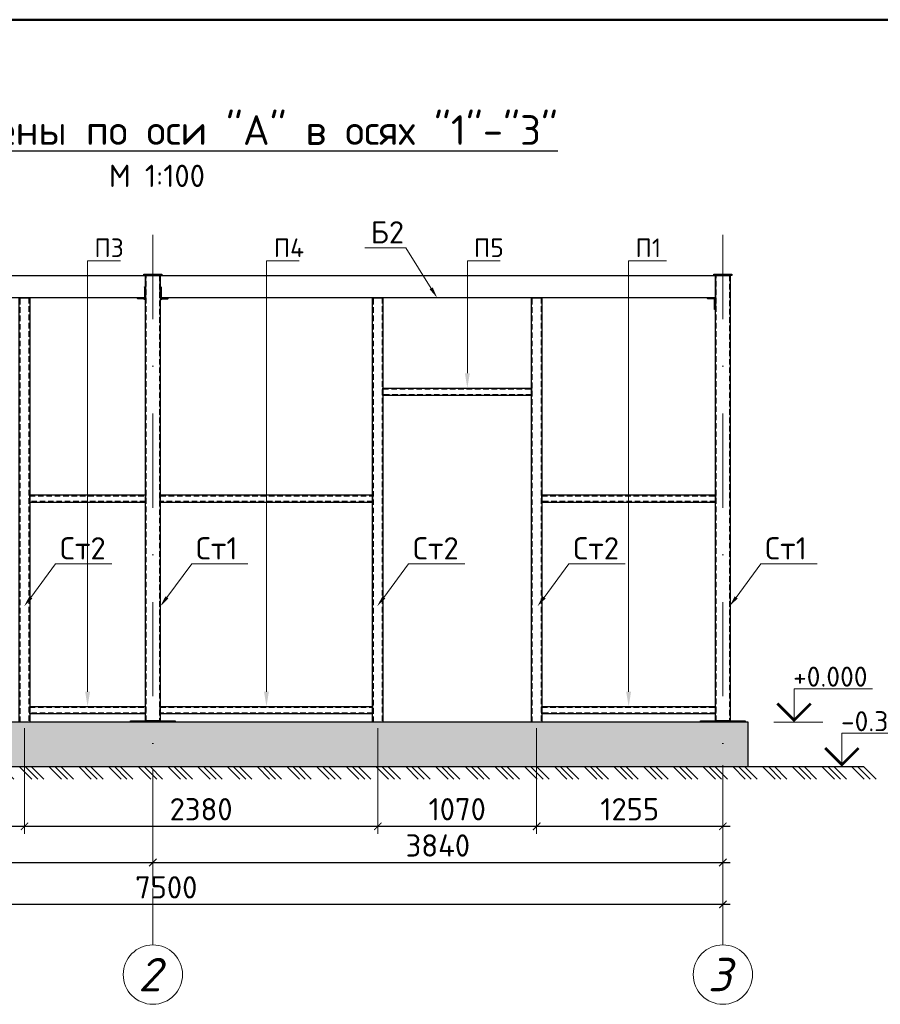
# Model space of a CAD drawing. Header units: millimetres. Extents: x 2842173 to 10151342, y -218675 to 375325.
# Tile 24 of 107: x 2938821 to 2950418, y -54239 to -40975. Entities that reach past the tile are written whole.
import ezdxf
from ezdxf import colors
from ezdxf.entities.mleader import LeaderData, LeaderLine
from ezdxf.enums import TextEntityAlignment as Align
from ezdxf.math import Vec2, Vec3

# ---------------------------------------------------------------- set-up
doc = ezdxf.new("R2010")
doc.units = ezdxf.units.MM
doc.linetypes.add('$0$( Hidden )', pattern=[0.375, 0.25, -0.125])
doc.linetypes.add('DASHDOTX2', pattern=[50.8, 25.4, -12.7, 0, -12.7])
doc.layers.get('Defpoints').update_dxf_attribs({"color": 255})
doc.styles.add('ICOCPEUR', font='isocpeur.ttf')
doc.styles.add('ISOCPEUR', font='isocpeur.ttf')
doc.styles.add('ГОСТ300', font='isocpeur.ttf')
doc.styles.add('Оси', font='isocpeui.ttf')
doc.dimstyles.new('ГОСТ 50', dxfattribs={"dimtxt": 300, "dimasz": 100, "dimexe": 100, "dimexo": 80, "dimgap": 80, "dimtad": 1, "dimdec": 0, "dimlfac": 0.5, "dimtxsty": 'ГОСТ300', "dimblk": 'ARCHTICK', "dimcen": 50, "dimdle": 100, "dimadec": 0, "dimazin": 0, "dimtfac": 1, "dimtdec": 0, "dimtmove": 0, "dimatfit": 3, "dimldrblk": 'ARCHTICK', "dimfxl": 1, "dimlwe": 9, "dimarcsym": 0})

# ---------------------------------------------------------------- blocks, each defined once
blk = doc.blocks.new('*U20')
at = {"lineweight": 50}
blk.add_line((0, 287), (395, 287), dxfattribs=at)
blk = doc.blocks.new('*U292')
at = {"color": 0, "lineweight": -2}
for p, q in [((0, 0), (84.9, -84.9)), ((40.1, 0), (124.9, -84.9)), ((80.1, 0), (165, -84.9)), ((200.3, 0), (285.1, -84.9)), ((240.3, 0), (325.2, -84.9)), ((280.4, 0), (365.3, -84.9)), ((400.6, 0), (485.4, -84.9)), ((440.6, 0), (525.5, -84.9)), ((480.7, 0), (565.5, -84.9)), ((600.9, 0), (685.7, -84.9)), ((640.9, 0), (725.8, -84.9)), ((681, 0), (765.8, -84.9)), ((801.2, 0), (886, -84.9)), ((841.2, 0), (926.1, -84.9)), ((881.3, 0), (966.1, -84.9)), ((1001.5, 0), (1086.3, -84.9)), ((1041.5, 0), (1126.4, -84.9)), ((1081.6, 0), (1166.4, -84.9)), ((1201.7, 0), (1286.6, -84.9)), ((1241.8, 0), (1326.7, -84.9)), ((1281.9, 0), (1366.7, -84.9)), ((1402, 0), (1486.9, -84.9)), ((1442.1, 0), (1526.9, -84.9)), ((1482.1, 0), (1567, -84.9)), ((1602.3, 0), (1687.2, -84.9)), ((1642.4, 0), (1727.2, -84.9)), ((1682.4, 0), (1767.3, -84.9)), ((1802.6, 0), (1887.5, -84.9)), ((1842.7, 0), (1927.5, -84.9)), ((1882.7, 0), (1967.6, -84.9)), ((2002.9, 0), (2087.8, -84.9)), ((2043, 0), (2127.8, -84.9)), ((2083, 0), (2167.9, -84.9)), ((2203.2, 0), (2288, -84.9)), ((2243.2, 0), (2328.1, -84.9)), ((2283.3, 0), (2368.2, -84.9)), ((2403.5, 0), (2488.3, -84.9)), ((2443.5, 0), (2528.4, -84.9)), ((2483.6, 0), (2568.4, -84.9)), ((2603.8, 0), (2688.6, -84.9)), ((2643.8, 0), (2728.7, -84.9)), ((2683.9, 0), (2768.7, -84.9)), ((2804.1, 0), (2888.9, -84.9)), ((2844.1, 0), (2929, -84.9)), ((2884.2, 0), (2969, -84.9)), ((3004.4, 0), (3089.2, -84.9)), ((3044.4, 0), (3129.3, -84.9)), ((3084.5, 0), (3169.3, -84.9)), ((3204.6, 0), (3289.5, -84.9)), ((3244.7, 0), (3329.6, -84.9)), ((3284.8, 0), (3369.6, -84.9)), ((3404.9, 0), (3489.8, -84.9)), ((3445, 0), (3529.8, -84.9)), ((3485, 0), (3569.9, -84.9)), ((3605.2, 0), (3690.1, -84.9)), ((3645.3, 0), (3730.1, -84.9)), ((3685.3, 0), (3770.2, -84.9)), ((3805.5, 0), (3890.4, -84.9)), ((3845.6, 0), (3930.4, -84.9)), ((3885.6, 0), (3970.5, -84.9)), ((4005.8, 0), (4090.7, -84.9)), ((4045.9, 0), (4130.7, -84.9)), ((4085.9, 0), (4170.8, -84.9)), ((4206.1, 0), (4290.9, -84.9)), ((4246.1, 0), (4331, -84.9)), ((4286.2, 0), (4371.1, -84.9)), ((4406.4, 0), (4491.2, -84.9)), ((4446.4, 0), (4531.3, -84.9)), ((4486.5, 0), (4571.3, -84.9)), ((4606.7, 0), (4691.5, -84.9)), ((4646.7, 0), (4731.6, -84.9)), ((4686.8, 0), (4771.6, -84.9)), ((4807, 0), (4891.8, -84.9)), ((4847, 0), (4931.9, -84.9)), ((4887.1, 0), (4971.9, -84.9)), ((5007.3, 0), (5092.1, -84.9)), ((5047.3, 0), (5132.2, -84.9)), ((5087.4, 0), (5172.2, -84.9)), ((5207.5, 0), (5292.4, -84.9)), ((5247.6, 0), (5332.5, -84.9)), ((5287.7, 0), (5372.5, -84.9)), ((5407.8, 0), (5492.7, -84.9)), ((5447.9, 0), (5532.7, -84.9)), ((5487.9, 0), (5572.8, -84.9)), ((5608.1, 0), (5693, -84.9)), ((5648.2, 0), (5733, -84.9)), ((5688.2, 0), (5773.1, -84.9)), ((5808.4, 0), (5893.3, -84.9)), ((5848.5, 0), (5933.3, -84.9)), ((5888.5, 0), (5973.4, -84.9)), ((6008.7, 0), (6093.6, -84.9)), ((6048.8, 0), (6133.6, -84.9)), ((6088.8, 0), (6173.7, -84.9)), ((6209, 0), (6293.8, -84.9)), ((6249, 0), (6333.9, -84.9)), ((6289.1, 0), (6374, -84.9)), ((6409.3, 0), (6494.1, -84.9)), ((6449.3, 0), (6534.2, -84.9)), ((6489.4, 0), (6574.2, -84.9)), ((6609.6, 0), (6694.4, -84.9)), ((6649.6, 0), (6734.5, -84.9)), ((6689.7, 0), (6774.5, -84.9)), ((6809.9, 0), (6894.7, -84.9)), ((6849.9, 0), (6934.8, -84.9)), ((6890, 0), (6974.8, -84.9)), ((7010.2, 0), (7095, -84.9)), ((7050.2, 0), (7135.1, -84.9)), ((7090.3, 0), (7175.1, -84.9)), ((7210.4, 0), (7295.3, -84.9)), ((7250.5, 0), (7335.4, -84.9)), ((7290.6, 0), (7375.4, -84.9)), ((7410.7, 0), (7495.6, -84.9)), ((7450.8, 0), (7535.6, -84.9)), ((7490.8, 0), (7575.7, -84.9)), ((7611, 0), (7695.9, -84.9)), ((7651.1, 0), (7735.9, -84.9)), ((7691.1, 0), (7776, -84.9)), ((7811.3, 0), (7896.2, -84.9)), ((7851.4, 0), (7936.2, -84.9)), ((7891.4, 0), (7976.3, -84.9)), ((8011.6, 0), (8096.5, -84.9)), ((8051.7, 0), (8136.5, -84.9)), ((8091.7, 0), (8176.6, -84.9)), ((8211.9, 0), (8296.7, -84.9)), ((8251.9, 0), (8336.8, -84.9)), ((8292, 0), (8376.9, -84.9)), ((8412.2, 0), (8497, -84.9)), ((8452.2, 0), (8537.1, -84.9)), ((8492.3, 0), (8577.1, -84.9)), ((8612.5, 0), (8697.3, -84.9)), ((8652.5, 0), (8737.4, -84.9)), ((8692.6, 0), (8777.4, -84.9)), ((8812.8, 0), (8897.6, -84.9)), ((8852.8, 0), (8937.7, -84.9)), ((8892.9, 0), (8977.7, -84.9)), ((9013.1, 0), (9097.9, -84.9)), ((9053.1, 0), (9138, -84.9)), ((9093.2, 0), (9178, -84.9)), ((9213.3, 0), (9298.2, -84.9)), ((9253.4, 0), (9338.3, -84.9)), ((9293.5, 0), (9378.3, -84.9)), ((9413.6, 0), (9498.5, -84.9)), ((9453.7, 0), (9538.5, -84.9)), ((9493.7, 0), (9578.6, -84.9))]:
    blk.add_line(p, q, dxfattribs=at)
blk = doc.blocks.new('*U297')
at = {"color": 0, "linetype": 'DASHDOTX2', "lineweight": -2, "ltscale": 50}
blk.add_line((0, 1209), (0, 9964), dxfattribs=at)
at = {"color": 0, "linetype": 'DASHDOTX2', "lineweight": -2, "ltscale": 30}
blk.add_lwpolyline([(0, 400), (0, 1209)], dxfattribs=at)
at = {"color": 0, "linetype": 'Continuous', "lineweight": -2}
blk.add_circle((0, 0), 400, dxfattribs=at)
at = {"style": 'Оси'}
blk.add_attdef('OS1', text='', height=450, dxfattribs=at).set_placement((-44, 0), align=Align.MIDDLE_CENTER)
blk = doc.blocks.new('_ArchTick')
at = {"color": 0, "linetype": 'ByBlock', "const_width": 0.15}
blk.add_lwpolyline([(-0.5, -0.5), (0.5, 0.5)], dxfattribs=at)
blk = doc.blocks.new('*D294')
at = {"color": 0, "lineweight": 9, "transparency": 16777216}
for p, q in [((2933296, -51069), (2933296, -52429)), ((2940616, -51069), (2940616, -52429))]:
    blk.add_line(p, q, dxfattribs=at)
at = {"color": 0, "lineweight": -2, "transparency": 16777216}
blk.add_line((2933196, -52329), (2940716, -52329), dxfattribs=at)
at = {"layer": 'Defpoints', "color": 0, "transparency": 16777216}
for p in [(2933296, -50989), (2940616, -50989), (2940616, -52329)]:
    blk.add_point(p, dxfattribs=at)
at = {"color": 0, "lineweight": -2, "transparency": 16777216, "xscale": 100, "yscale": 100, "zscale": 100, "rotation": 180}
blk.add_blockref('_ArchTick', (2933296, -52329), dxfattribs=at)
at = {"color": 0, "lineweight": -2, "transparency": 16777216, "xscale": 100, "yscale": 100, "zscale": 100}
blk.add_blockref('_ArchTick', (2940616, -52329), dxfattribs=at)
at = {"color": 0, "transparency": 16777216, "insert": (2936956, -52099), "char_height": 300, "attachment_point": 5, "style": 'ГОСТ300'}
blk.add_mtext('3660', dxfattribs=at)
blk = doc.blocks.new('*D295')
at = {"color": 0, "lineweight": 9, "transparency": 16777216}
for p, q in [((2948296, -51015), (2948296, -52429)), ((2940616, -51069), (2940616, -52429))]:
    blk.add_line(p, q, dxfattribs=at)
at = {"color": 0, "lineweight": -2, "transparency": 16777216}
blk.add_line((2940516, -52329), (2948396, -52329), dxfattribs=at)
at = {"layer": 'Defpoints', "color": 0, "transparency": 16777216}
for p in [(2940616, -50989), (2948296, -50935), (2948296, -52329)]:
    blk.add_point(p, dxfattribs=at)
at = {"color": 0, "lineweight": -2, "transparency": 16777216, "xscale": 100, "yscale": 100, "zscale": 100, "rotation": 180}
blk.add_blockref('_ArchTick', (2940616, -52329), dxfattribs=at)
at = {"color": 0, "lineweight": -2, "transparency": 16777216, "xscale": 100, "yscale": 100, "zscale": 100}
blk.add_blockref('_ArchTick', (2948296, -52329), dxfattribs=at)
at = {"color": 0, "transparency": 16777216, "insert": (2944456, -52099), "char_height": 300, "attachment_point": 5, "style": 'ГОСТ300'}
blk.add_mtext('3840', dxfattribs=at)
blk = doc.blocks.new('*D296')
at = {"color": 0, "lineweight": 9, "transparency": 16777216}
for p, q in [((2933296, -51416), (2933296, -52993)), ((2948296, -51416), (2948296, -52993))]:
    blk.add_line(p, q, dxfattribs=at)
at = {"color": 0, "lineweight": -2, "transparency": 16777216}
blk.add_line((2948396, -52893), (2933196, -52893), dxfattribs=at)
at = {"layer": 'Defpoints', "color": 0, "transparency": 16777216}
for p in [(2933296, -51336), (2948296, -51336), (2933296, -52893)]:
    blk.add_point(p, dxfattribs=at)
at = {"color": 0, "lineweight": -2, "transparency": 16777216, "xscale": 100, "yscale": 100, "zscale": 100, "rotation": 180}
blk.add_blockref('_ArchTick', (2933296, -52893), dxfattribs=at)
at = {"color": 0, "lineweight": -2, "transparency": 16777216, "xscale": 100, "yscale": 100, "zscale": 100}
blk.add_blockref('_ArchTick', (2948296, -52893), dxfattribs=at)
at = {"color": 0, "transparency": 16777216, "insert": (2940796, -52663), "char_height": 300, "attachment_point": 5, "style": 'ГОСТ300'}
blk.add_mtext('7500', dxfattribs=at)
blk = doc.blocks.new('*U298')
at = {"color": 0, "linetype": 'DASHDOTX2', "lineweight": -2, "ltscale": 50}
blk.add_line((0, 1209), (0, 9965), dxfattribs=at)
at = {"color": 0, "linetype": 'DASHDOTX2', "lineweight": -2, "ltscale": 30}
blk.add_lwpolyline([(0, 400), (0, 1209)], dxfattribs=at)
at = {"color": 0, "linetype": 'Continuous', "lineweight": -2}
blk.add_circle((0, 0), 400, dxfattribs=at)
at = {"style": 'Оси'}
blk.add_attdef('OS1', text='', height=450, dxfattribs=at).set_placement((-44, 0), align=Align.MIDDLE_CENTER)
blk = doc.blocks.new('*D301')
at = {"color": 0, "lineweight": 9, "transparency": 16777216}
for p, q in [((2935746, -50517), (2935746, -51941)), ((2938886, -50517), (2938886, -51941))]:
    blk.add_line(p, q, dxfattribs=at)
at = {"color": 0, "lineweight": -2, "transparency": 16777216}
blk.add_line((2935646, -51841), (2938986, -51841), dxfattribs=at)
at = {"layer": 'Defpoints', "color": 0, "transparency": 16777216}
for p in [(2935746, -50437), (2938886, -50437), (2938886, -51841)]:
    blk.add_point(p, dxfattribs=at)
at = {"color": 0, "lineweight": -2, "transparency": 16777216, "xscale": 100, "yscale": 100, "zscale": 100, "rotation": 180}
blk.add_blockref('_ArchTick', (2935746, -51841), dxfattribs=at)
at = {"color": 0, "lineweight": -2, "transparency": 16777216, "xscale": 100, "yscale": 100, "zscale": 100}
blk.add_blockref('_ArchTick', (2938886, -51841), dxfattribs=at)
at = {"color": 0, "transparency": 16777216, "insert": (2937316, -51611), "char_height": 300, "attachment_point": 5, "style": 'ГОСТ300'}
blk.add_mtext('1570', dxfattribs=at)
blk = doc.blocks.new('*D302')
at = {"color": 0, "lineweight": 9, "transparency": 16777216}
for p, q in [((2938886, -50517), (2938886, -51941)), ((2943647, -50517), (2943647, -51941))]:
    blk.add_line(p, q, dxfattribs=at)
at = {"color": 0, "lineweight": -2, "transparency": 16777216}
blk.add_line((2938786, -51841), (2943747, -51841), dxfattribs=at)
at = {"layer": 'Defpoints', "color": 0, "transparency": 16777216}
for p in [(2938886, -50437), (2943647, -50437), (2943647, -51841)]:
    blk.add_point(p, dxfattribs=at)
at = {"color": 0, "lineweight": -2, "transparency": 16777216, "xscale": 100, "yscale": 100, "zscale": 100, "rotation": 180}
blk.add_blockref('_ArchTick', (2938886, -51841), dxfattribs=at)
at = {"color": 0, "lineweight": -2, "transparency": 16777216, "xscale": 100, "yscale": 100, "zscale": 100}
blk.add_blockref('_ArchTick', (2943647, -51841), dxfattribs=at)
at = {"color": 0, "transparency": 16777216, "insert": (2941266, -51611), "char_height": 300, "attachment_point": 5, "style": 'ГОСТ300'}
blk.add_mtext('2380', dxfattribs=at)
blk = doc.blocks.new('*D303')
at = {"color": 0, "lineweight": 9, "transparency": 16777216}
for p, q in [((2943647, -50517), (2943647, -51941)), ((2945787, -50517), (2945787, -51941))]:
    blk.add_line(p, q, dxfattribs=at)
at = {"color": 0, "lineweight": -2, "transparency": 16777216}
blk.add_line((2943547, -51841), (2945887, -51841), dxfattribs=at)
at = {"layer": 'Defpoints', "color": 0, "transparency": 16777216}
for p in [(2943647, -50437), (2945787, -50437), (2945787, -51841)]:
    blk.add_point(p, dxfattribs=at)
at = {"color": 0, "lineweight": -2, "transparency": 16777216, "xscale": 100, "yscale": 100, "zscale": 100, "rotation": 180}
blk.add_blockref('_ArchTick', (2943647, -51841), dxfattribs=at)
at = {"color": 0, "lineweight": -2, "transparency": 16777216, "xscale": 100, "yscale": 100, "zscale": 100}
blk.add_blockref('_ArchTick', (2945787, -51841), dxfattribs=at)
at = {"color": 0, "transparency": 16777216, "insert": (2944717, -51611), "char_height": 300, "attachment_point": 5, "style": 'ГОСТ300'}
blk.add_mtext('1070', dxfattribs=at)
blk = doc.blocks.new('*D304')
at = {"color": 0, "lineweight": 9, "transparency": 16777216}
for p, q in [((2945787, -50517), (2945787, -51941)), ((2948296, -51117), (2948296, -51941))]:
    blk.add_line(p, q, dxfattribs=at)
at = {"color": 0, "lineweight": -2, "transparency": 16777216}
blk.add_line((2945687, -51841), (2948396, -51841), dxfattribs=at)
at = {"layer": 'Defpoints', "color": 0, "transparency": 16777216}
for p in [(2945787, -50437), (2948296, -51037), (2948296, -51841)]:
    blk.add_point(p, dxfattribs=at)
at = {"color": 0, "lineweight": -2, "transparency": 16777216, "xscale": 100, "yscale": 100, "zscale": 100, "rotation": 180}
blk.add_blockref('_ArchTick', (2945787, -51841), dxfattribs=at)
at = {"color": 0, "lineweight": -2, "transparency": 16777216, "xscale": 100, "yscale": 100, "zscale": 100}
blk.add_blockref('_ArchTick', (2948296, -51841), dxfattribs=at)
at = {"color": 0, "transparency": 16777216, "insert": (2947041, -51611), "char_height": 300, "attachment_point": 5, "style": 'ГОСТ300'}
blk.add_mtext('1255', dxfattribs=at)

msp = doc.modelspace()

# ---------------------------------------------------------------- hatches: boundary and pattern name
at = {"linetype": 'ByBlock', "lineweight": 25}
h = msp.add_hatch(dxfattribs=at)
h.set_pattern_fill('AR-CONC', color=0, scale=2.5)
h.set_pattern_definition([(50, (2932956.2, -51037.07), (455.462, -39.848), [47.625, -523.875]), (355, (2932956.2, -51037.07), (-88.109, 477.642), [38.1, -419.101]), (100.4514, (2932994.16, -51040.4), (367.353, 437.794), [40.475, -445.226]), (46.184, (2932956.2, -50910.07), (677.698, -105.106), [71.438, -785.812]), (96.6356, (2933012.7, -50918.8), (593.51, 618.565), [60.713, -667.84]), (351.184, (2932956.2, -50910.1), (593.51, 618.565), [57.15, -628.65]), (21, (2933019.7, -50941.82), (379.036, -255.663), [47.625, -523.875]), (326, (2933019.7, -50941.8), (154.505, 460.47), [38.1, -419.1]), (71.4514, (2933051.3, -50963.13), (533.541, 204.807), [40.475, -445.225]), (37.5, (2932956.21, -51037.07), (7.7215, 211.3876), [0, -414.02, 0, -425.45, 0, -420.6875]), (7.5, (2932956.2, -51037.07), (167.049, 250.4514), [0, -242.57, 0, -404.495, 0, -160.3375]), (327.5, (2932814.6, -51037.07), (338.9765, -14.3219), [0, -158.75, 0, -495.3, 0, -657.225]), (317.5, (2932751.1, -51037.07), (370.323, 63.566), [0, -206.375, 0, -328.93, 0, -466.725])])
h.paths.add_polyline_path([(2948636.207, -50437.072), (2932956.21, -50437.072), (2932956.21, -51037.072), (2948636.207, -51037.072)])

# ---------------------------------------------------------------- linework, layer by layer
at = {"color": 0, "linetype": 'ByBlock', "lineweight": 9}
msp.add_line((2948985.189, -50437.072), (2949644.279, -50437.072), dxfattribs=at)
at = {"lineweight": 30}
msp.add_line((2931204.053, -51037.072), (2950191.546, -51037.072), dxfattribs=at)
for points in [[(2933396.216, -44421.108), (2940516.172, -44421.108), (2940516.172, -44721.108), (2933396.216, -44721.108)], [(2940516.172, -50421.072), (2940516.172, -44421.072), (2940716.172, -44421.072), (2940716.172, -50421.072)], [(2940716.172, -44421.108), (2948196.204, -44421.072), (2948196.204, -44721.072), (2940716.172, -44721.108)], [(2948196.204, -50421.072), (2948196.204, -44421.072), (2948396.204, -44421.072), (2948396.204, -50421.072)]]:
    msp.add_lwpolyline(points, close=True, dxfattribs=at)
at = {"color": 0, "linetype": 'ByBlock', "lineweight": 30}
for points in [[(2940496.172, -44405.072), (2940736.172, -44405.072), (2940736.172, -44421.072), (2940496.172, -44421.072)], [(2948176.204, -44405.072), (2948416.204, -44405.072), (2948416.204, -44421.072), (2948176.204, -44421.072)], [(2940316.172, -50421.072), (2940916.172, -50421.072), (2940916.172, -50437.072), (2940316.172, -50437.072)], [(2947996.204, -50421.072), (2948596.204, -50421.072), (2948596.204, -50437.072), (2947996.204, -50437.072)]]:
    msp.add_lwpolyline(points, close=True, dxfattribs=at)
at = {"color": 0, "linetype": '$0$( Hidden )', "ltscale": 300}
for points in [[(2940526.172, -50421.072), (2940526.172, -44421.072), (2940706.172, -44421.072), (2940706.172, -50421.072)], [(2948206.204, -50421.072), (2948206.204, -44421.072), (2948386.204, -44421.072), (2948386.204, -50421.072)], [(2938826.274, -44721.108), (2938946.274, -44721.108), (2938946.274, -50437.072), (2938826.274, -50437.072)], [(2943586.675, -44721.108), (2943706.675, -44721.108), (2943706.675, -50437.072), (2943586.675, -50437.072)], [(2945726.675, -44721.108), (2945846.675, -44721.108), (2945846.675, -50437.072), (2945726.675, -50437.072)], [(2943716.675, -45947.072), (2945716.675, -45947.072), (2945716.675, -46027.072), (2943716.675, -46027.072)], [(2938956.272, -47387.072), (2940516.172, -47387.072), (2940516.172, -47467.072), (2938956.272, -47467.072)], [(2940716.17, -47387.072), (2943576.673, -47387.072), (2943576.673, -47467.072), (2940716.17, -47467.072)], [(2945856.673, -47387.072), (2948196.204, -47387.072), (2948196.204, -47467.072), (2945856.673, -47467.072)], [(2938956.274, -50237.072), (2940516.174, -50237.072), (2940516.174, -50317.072), (2938956.274, -50317.072)], [(2940716.172, -50237.072), (2943576.675, -50237.072), (2943576.675, -50317.072), (2940716.172, -50317.072)], [(2945856.675, -50237.072), (2948196.206, -50237.072), (2948196.206, -50317.072), (2945856.675, -50317.072)]]:
    msp.add_lwpolyline(points, close=True, dxfattribs=at)
at = {"color": 1, "linetype": 'ByBlock', "lineweight": 30}
for points in [[(2940516.172, -44721.108), (2940516.172, -44578.644), (2940508.397, -44578.644, -0.414213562), (2940503.672, -44573.919), (2940503.672, -44747.783, 0.414213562), (2940489.497, -44733.608), (2940413.397, -44733.608, -0.414213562), (2940408.672, -44728.883), (2940408.672, -44721.108)], [(2940716.172, -44721.108), (2940716.172, -44578.644), (2940723.947, -44578.644, 0.414213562), (2940728.672, -44573.919), (2940728.672, -44747.783, -0.414213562), (2940742.847, -44733.608), (2940818.947, -44733.608, 0.414213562), (2940823.672, -44728.883), (2940823.672, -44721.108)], [(2948196.204, -44721.108), (2948196.204, -44878.608), (2948188.429, -44878.608, -0.414213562), (2948183.704, -44873.883), (2948183.704, -44747.783, 0.414213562), (2948169.529, -44733.608), (2948093.429, -44733.608, -0.414213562), (2948088.704, -44728.883), (2948088.704, -44721.108)]]:
    msp.add_lwpolyline(points, format="xyb", close=True, dxfattribs=at)
at = {"color": 0, "linetype": 'ByBlock', "lineweight": 30, "ltscale": 50}
for points in [[(2938816.274, -44721.108), (2938956.274, -44721.108), (2938956.274, -50437.072), (2938816.274, -50437.072)], [(2943576.675, -44721.108), (2943716.675, -44721.108), (2943716.675, -50437.072), (2943576.675, -50437.072)], [(2945716.675, -44721.108), (2945856.675, -44721.108), (2945856.675, -50437.072), (2945716.675, -50437.072)], [(2943716.675, -45937.072), (2945716.675, -45937.072), (2945716.675, -46037.072), (2943716.675, -46037.072)], [(2938956.272, -47377.072), (2940516.172, -47377.072), (2940516.172, -47477.072), (2938956.272, -47477.072)], [(2940716.17, -47377.072), (2943576.673, -47377.072), (2943576.673, -47477.072), (2940716.17, -47477.072)], [(2945856.673, -47377.072), (2948196.204, -47377.072), (2948196.204, -47477.072), (2945856.673, -47477.072)], [(2938956.274, -50227.072), (2940516.174, -50227.072), (2940516.174, -50327.072), (2938956.274, -50327.072)], [(2940716.172, -50227.072), (2943576.675, -50227.072), (2943576.675, -50327.072), (2940716.172, -50327.072)], [(2945856.675, -50227.072), (2948196.206, -50227.072), (2948196.206, -50327.072), (2945856.675, -50327.072)]]:
    msp.add_lwpolyline(points, close=True, dxfattribs=at)
at = {"color": 0, "linetype": 'ByBlock', "lineweight": 9}
for points in [[(2949255.189, -50437.072), (2949255.189, -49987.072), (2950313.545, -49987.072)], [(2949900.581, -51037.072), (2949900.581, -50587.072), (2950958.936, -50587.072)]]:
    msp.add_lwpolyline(points, dxfattribs=at)
for points in [[(2949030.189, -50186.62, 36, 36, 0), (2949255.189, -50411.62, 36, 36, 0), (2949480.189, -50186.62, 36, 36, 0)], [(2949675.581, -50786.62, 36, 36, 0), (2949900.581, -51011.62, 36, 36, 0), (2950125.581, -50786.62, 36, 36, 0)]]:
    msp.add_lwpolyline(points, format="xyseb", dxfattribs=at)
at = {"lineweight": 30}
msp.add_lwpolyline([(2948636.207, -51037.072), (2948636.207, -50437.072), (2932956.21, -50437.072), (2932956.21, -51037.072)], dxfattribs=at)

# ---------------------------------------------------------------- block references
at = {"color": 0, "ltscale": 30, "xscale": 100, "yscale": 100, "zscale": 100}
msp.add_blockref('*U20', (2930484.712, -69675.181), dxfattribs=at)
at = {"color": 248, "lineweight": 9, "true_color": 0x641213}
for name, p, values in [('*U298', (2940616.19, -53838.391), {'OS1': '2'}), ('*U297', (2948296.222, -53838.517), {'OS1': '3'})]:
    msp.add_blockref(name, p, dxfattribs=at).add_auto_attribs(values)
at = {"xscale": 2, "yscale": 2, "zscale": 2}
msp.add_blockref('*U292', (2931204.053, -51037.072), dxfattribs=at)

# ---------------------------------------------------------------- texts
at = {"color": 0, "linetype": 'ByBlock', "lineweight": 9, "style": 'ГОСТ300'}
for s, p in [('+0.000', (2949241.886, -49960.017)), ('-0.300', (2949887.278, -50560.017))]:
    msp.add_text(s, height=270, dxfattribs=at).set_placement(p)
at = {"color": 7, "lineweight": 25, "ltscale": 50, "insert": (2940669.813, -42745.304), "char_height": 300, "width": 12579.60388, "attachment_point": 5, "style": 'ICOCPEUR'}
msp.add_mtext('{\\H1.33333x;\\L\\C256;Развертка стены по оси "A" в осях "1"-"3"\\H0.9375x;\\P\\H0.8x;\\lМ 1:100}', dxfattribs=at)

# ---------------------------------------------------------------- dimensions: what is measured, and where the dimension line sits
for base, p1, p2, picture, middle in [((2938886.274, -51840.804), (2935746.274, -50437.072), (2938886.274, -50437.072), '*D301', (2937316.274, -51610.804)), ((2943646.675, -51840.804), (2938886.274, -50437.072), (2943646.675, -50437.072), '*D302', (2941266.474, -51610.804)), ((2945786.675, -51840.804), (2943646.675, -50437.072), (2945786.675, -50437.072), '*D303', (2944716.675, -51610.804)), ((2948296.222, -51840.804), (2945786.675, -50437.072), (2948296.222, -51037.072), '*D304', (2947041.449, -51610.804))]:
    dim = msp.add_linear_dim(base=base, p1=p1, p2=p2, dimstyle='ГОСТ 50', override={"dimtmove": 1})
    dim.commit()
    dim.dimension.update_dxf_attribs({"geometry": picture, "text_midpoint": middle})
for base, p1, p2, picture, middle in [((2940616.19, -52328.739), (2933296.216, -50988.782), (2940616.19, -50988.782), '*D294', (2936956.203, -52098.739)), ((2948296.222, -52328.739), (2940616.19, -50988.782), (2948296.222, -50934.612), '*D295', (2944456.206, -52098.739)), ((2933296.216, -52892.81), (2948296.222, -51335.503), (2933296.216, -51335.503), '*D296', (2940796.219, -52662.81))]:
    dim = msp.add_linear_dim(base=base, p1=p1, p2=p2, dimstyle='ГОСТ 50')
    dim.commit()
    dim.dimension.update_dxf_attribs({"geometry": picture, "text_midpoint": middle})

# ---------------------------------------------------------------- leaders
at = {"color": 5, "linetype": 'ByBlock', "lineweight": 20}
ml = msp.add_multileader_mtext('Standard', dxfattribs=at)
ml.set_content('Б2', color=5, style='ГОСТ300')
ml.set_leader_properties(lineweight=0)
ml.build(insert=Vec2(0, 0))
ml.multileader.update_dxf_attribs({"text_left_attachment_type": 6, "text_right_attachment_type": 6, "dogleg_length": 50, "arrow_head_size": 150})
ctx = ml.context
ctx.base_point, ctx.char_height, ctx.arrow_head_size, ctx.plane_origin = Vec3(2943578.599, -44049.922), 300, 150, Vec3(2944711.166, -43368.283)
ctx.left_attachment, ctx.right_attachment, ctx.text_align_type = 6, 6, 1
notes = []
notes.append((ctx, [(1, (1, 1, 0), (2944022.599, -44049.922), (-1, 0), 50, [(0, [(2944446.116, -44721.072)], 0, [])])]))
ctx.mtext.insert, ctx.mtext.alignment, ctx.mtext.flow_direction = Vec3(2943775.599, -43689.922), 2, 5
at = {"color": 0, "linetype": 'ByBlock', "lineweight": 9}
ml = msp.add_multileader_mtext('Standard', dxfattribs=at)
ml.set_content('\\pxi-2,l3,qc,t3;П3', style='ISOCPEUR')
ml.set_leader_properties(lineweight=0)
ml.build(insert=Vec2(0, 0))
ml.multileader.update_dxf_attribs({"text_left_attachment_type": 6, "text_right_attachment_type": 6, "dogleg_length": 0, "arrow_head_size": 200})
ctx = ml.context
ctx.base_point, ctx.char_height, ctx.arrow_head_size, ctx.plane_origin = Vec3(2939736.222, -44222.437), 250, 200, Vec3(2935490.176, -46759.455)
ctx.left_attachment, ctx.right_attachment, ctx.text_align_type = 6, 6, 1
notes.append((ctx, [(0, (1, 1, 0), (2939736.222, -44222.437), (1, 0), 0, [(0, [(2939736.222, -50227.071), (2939736.222, -47377.072)], 0, [])])]))
ctx.mtext.insert, ctx.mtext.width, ctx.mtext.alignment, ctx.mtext.flow_direction = Vec3(2939900.722, -43922.437), 502.5, 2, 5
ml = msp.add_multileader_mtext('Standard', dxfattribs=at)
ml.set_content('\\pxi-2,l3,qc,t3;П4', style='ISOCPEUR')
ml.set_leader_properties(lineweight=0)
ml.build(insert=Vec2(0, 0))
ml.multileader.update_dxf_attribs({"text_left_attachment_type": 6, "text_right_attachment_type": 6, "dogleg_length": 0, "arrow_head_size": 200})
ctx = ml.context
ctx.base_point, ctx.char_height, ctx.arrow_head_size, ctx.plane_origin = Vec3(2942146.421, -44222.437), 250, 200, Vec3(2937900.376, -46759.455)
ctx.left_attachment, ctx.right_attachment, ctx.text_align_type = 6, 6, 1
notes.append((ctx, [(0, (1, 1, 0), (2942146.421, -44222.437), (1, 0), 0, [(0, [(2942146.421, -50227.071), (2942146.421, -47377.072)], 0, [])])]))
ctx.mtext.insert, ctx.mtext.width, ctx.mtext.alignment, ctx.mtext.flow_direction = Vec3(2942323.421, -43922.437), 502.5, 2, 5
ml = msp.add_multileader_mtext('Standard', dxfattribs=at)
ml.set_content('\\pxi-2,l3,qc,t3;П5', style='ISOCPEUR')
ml.set_leader_properties(lineweight=0)
ml.build(insert=Vec2(0, 0))
ml.multileader.update_dxf_attribs({"text_left_attachment_type": 6, "text_right_attachment_type": 6, "dogleg_length": 0, "arrow_head_size": 200})
ctx = ml.context
ctx.base_point, ctx.char_height, ctx.arrow_head_size, ctx.plane_origin = Vec3(2944853.214, -44222.437), 250, 200, Vec3(2940607.168, -46759.455)
ctx.left_attachment, ctx.right_attachment, ctx.text_align_type = 6, 6, 1
notes.append((ctx, [(0, (1, 1, 0), (2944853.214, -44222.437), (1, 0), 0, [(0, [(2944853.214, -45937.072)], 0, [])])]))
ctx.mtext.insert, ctx.mtext.width, ctx.mtext.alignment, ctx.mtext.flow_direction = Vec3(2945017.714, -43922.437), 502.5, 2, 5
ml = msp.add_multileader_mtext('Standard', dxfattribs=at)
ml.set_content('\\pxi-2,l3,qc,t3;{\\fISOCPEUR|b0|i0|c204|p34;П1 }', style='ISOCPEUR')
ml.set_leader_properties(lineweight=0)
ml.build(insert=Vec2(0, 0))
ml.multileader.update_dxf_attribs({"text_left_attachment_type": 6, "text_right_attachment_type": 6, "dogleg_length": 0, "arrow_head_size": 200})
ctx = ml.context
ctx.base_point, ctx.char_height, ctx.arrow_head_size, ctx.plane_origin = Vec3(2947026.438, -44222.437), 250, 200, Vec3(2942780.393, -46759.455)
ctx.left_attachment, ctx.right_attachment, ctx.text_align_type = 6, 6, 1
notes.append((ctx, [(0, (1, 1, 0), (2947026.438, -44222.437), (1, 0), 0, [(0, [(2947026.438, -50227.071), (2947026.438, -47377.072)], 0, [])])]))
ctx.mtext.insert, ctx.mtext.width, ctx.mtext.alignment, ctx.mtext.flow_direction = Vec3(2947165.938, -43922.437), 502.5, 2, 5
at = {"color": 5, "linetype": 'ByBlock', "lineweight": 20}
ml = msp.add_multileader_mtext('Standard', dxfattribs=at)
ml.set_content('Ст2', color=5, style='ГОСТ300')
ml.set_leader_properties(lineweight=0)
ml.build(insert=Vec2(0, 0))
ml.multileader.update_dxf_attribs({"text_left_attachment_type": 6, "text_right_attachment_type": 6, "dogleg_length": 50, "arrow_head_size": 150})
ctx = ml.context
ctx.base_point, ctx.char_height, ctx.arrow_head_size, ctx.plane_origin = Vec3(2939355.247, -48305.945), 300, 150, Vec3(2938616.68, -47624.306)
ctx.left_attachment, ctx.right_attachment, ctx.text_align_type = 6, 6, 1
notes.append((ctx, [(1, (1, 1, 0), (2939305.247, -48305.945), (1, 0), 50, [(0, [(2938881.729, -48877.095)], 0, [])])]))
ctx.mtext.insert, ctx.mtext.alignment, ctx.mtext.flow_direction = Vec3(2939672.247, -47945.945), 2, 5
ml = msp.add_multileader_mtext('Standard', dxfattribs=at)
ml.set_content('Ст1', color=5, style='ГОСТ300')
ml.set_leader_properties(lineweight=0)
ml.build(insert=Vec2(0, 0))
ml.multileader.update_dxf_attribs({"text_left_attachment_type": 6, "text_right_attachment_type": 6, "dogleg_length": 50, "arrow_head_size": 150})
ctx = ml.context
ctx.base_point, ctx.char_height, ctx.arrow_head_size, ctx.plane_origin = Vec3(2941189.69, -48305.945), 300, 150, Vec3(2940451.123, -47624.306)
ctx.left_attachment, ctx.right_attachment, ctx.text_align_type = 6, 6, 1
notes.append((ctx, [(1, (1, 1, 0), (2941139.69, -48305.945), (1, 0), 50, [(0, [(2940716.172, -48877.095)], 0, [])])]))
ctx.mtext.insert, ctx.mtext.alignment, ctx.mtext.flow_direction = Vec3(2941476.69, -47945.945), 2, 5
ml = msp.add_multileader_mtext('Standard', dxfattribs=at)
ml.set_content('Ст2', color=5, style='ГОСТ300')
ml.set_leader_properties(lineweight=0)
ml.build(insert=Vec2(0, 0))
ml.multileader.update_dxf_attribs({"text_left_attachment_type": 6, "text_right_attachment_type": 6, "dogleg_length": 50, "arrow_head_size": 150})
ctx = ml.context
ctx.base_point, ctx.char_height, ctx.arrow_head_size, ctx.plane_origin = Vec3(2944111.941, -48305.945), 300, 150, Vec3(2943373.374, -47624.306)
ctx.left_attachment, ctx.right_attachment, ctx.text_align_type = 6, 6, 1
notes.append((ctx, [(1, (1, 1, 0), (2944061.941, -48305.945), (1, 0), 50, [(0, [(2943638.424, -48877.095)], 0, [])])]))
ctx.mtext.insert, ctx.mtext.alignment, ctx.mtext.flow_direction = Vec3(2944428.941, -47945.945), 2, 5
ml = msp.add_multileader_mtext('Standard', dxfattribs=at)
ml.set_content('Ст2', color=5, style='ГОСТ300')
ml.set_leader_properties(lineweight=0)
ml.build(insert=Vec2(0, 0))
ml.multileader.update_dxf_attribs({"text_left_attachment_type": 6, "text_right_attachment_type": 6, "dogleg_length": 50, "arrow_head_size": 150})
ctx = ml.context
ctx.base_point, ctx.char_height, ctx.arrow_head_size, ctx.plane_origin = Vec3(2946272.188, -48305.945), 300, 150, Vec3(2945533.621, -47624.306)
ctx.left_attachment, ctx.right_attachment, ctx.text_align_type = 6, 6, 1
notes.append((ctx, [(1, (1, 1, 0), (2946222.188, -48305.945), (1, 0), 50, [(0, [(2945798.67, -48877.095)], 0, [])])]))
ctx.mtext.insert, ctx.mtext.alignment, ctx.mtext.flow_direction = Vec3(2946589.188, -47945.945), 2, 5
ml = msp.add_multileader_mtext('Standard', dxfattribs=at)
ml.set_content('Ст1', color=5, style='ГОСТ300')
ml.set_leader_properties(lineweight=0)
ml.build(insert=Vec2(0, 0))
ml.multileader.update_dxf_attribs({"text_left_attachment_type": 6, "text_right_attachment_type": 6, "dogleg_length": 50, "arrow_head_size": 150})
ctx = ml.context
ctx.base_point, ctx.char_height, ctx.arrow_head_size, ctx.plane_origin = Vec3(2948859.722, -48305.945), 300, 150, Vec3(2948121.155, -47624.306)
ctx.left_attachment, ctx.right_attachment, ctx.text_align_type = 6, 6, 1
notes.append((ctx, [(1, (1, 1, 0), (2948809.722, -48305.945), (1, 0), 50, [(0, [(2948386.204, -48877.095)], 0, [])])]))
ctx.mtext.insert, ctx.mtext.alignment, ctx.mtext.flow_direction = Vec3(2949146.722, -47945.945), 2, 5
for ctx, leaders in notes:
    for number, flags, end, landing, length, lines in leaders:
        leader = LeaderData()
        leader.index, (leader.has_last_leader_line, leader.has_dogleg_vector, leader.attachment_direction) = number, flags
        leader.last_leader_point, leader.dogleg_vector, leader.dogleg_length = Vec3(end), Vec3(landing), length
        for number, points, colour, breaks in lines:
            line = LeaderLine()
            line.index, line.vertices, line.color, line.breaks = number, Vec3.list(points), colors.encode_raw_color(colour), breaks
            leader.lines.append(line)
        ctx.leaders.append(leader)

doc.saveas('drawing.dxf')
